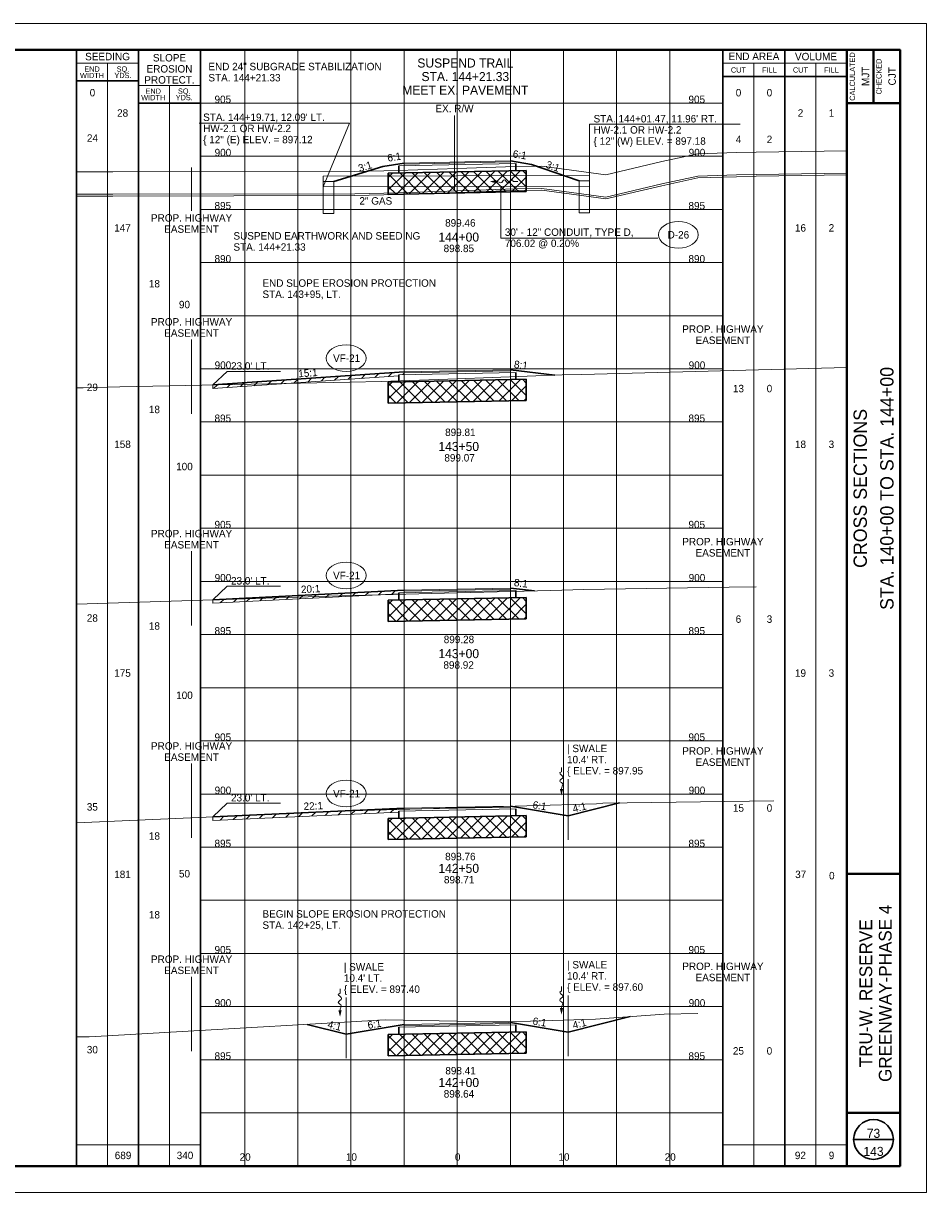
# Paper-space layout 'Layout1' of a CAD drawing. Header units: feet. Extents: x -1005 to 2379, y -670 to 6548.
# Tile 64 of 69: x 75 to 160, y 4022 to 4132. Entities that reach past the tile are written whole.
import ezdxf
from ezdxf.enums import TextEntityAlignment as Align

# ---------------------------------------------------------------- set-up
doc = ezdxf.new("R2010")
doc.units = ezdxf.units.FT
doc.header["$LTSCALE"] = 5
doc.header["$MEASUREMENT"] = 0
for name, pattern in [('cl5', [50, 1.25, -1.25, 45, -1.25, 1.25]), ('DGN Style 2', [150.837143, 90.502286, -60.334857]), ('DGN Style 3', [211.172, 150.837143, -60.334857]), ('esmtshpr', [5.35, 1, -0.175, -0.175, 4]), ('rowex', [4.85, 0.8, -0.375, -0.375, 0.8, -0.3, 0.8, -0.3, 0.8, -0.3])]:
    doc.linetypes.add(name, pattern=pattern)
for name, color, linetype, lineweight in [('DR_P_Erosion_Control', 7, 'Continuous', 13), ('DR_P_Flow_Arrow', 151, 'Continuous', 13), ('DR_P_Headwall', 120, 'Continuous', 13), ('DR_P_Storm_Sewer', 151, 'Continuous', 13), ('DR_P_Text', 7, 'Continuous', 13), ('GE_P_CL_5', 7, 'cl5', 13), ('PV_P_Text', 7, 'Continuous', 13), ('RW_P_Esmt_SH', 193, 'esmtshpr', 40), ('RW_X_Fee_RW', 6, 'rowex', 30), ('SH_Border', 7, 'Continuous', 40), ('SH_Data', 7, 'Continuous', 0), ('SH_Major_Grid_Line', 254, 'Continuous', 13), ('SH_Text', 7, 'Continuous', 13), ('TX_P_20', 7, 'Continuous', 13), ('TX_P_5', 7, 'Continuous', 13), ('TX_X_5', 7, 'Continuous', 0), ('UT_X_Gas', 2, 'Continuous', 0), ('UT_X_Gas_Text', 7, 'Continuous', 0), ('XS_P_Finished_Grade', 3, 'Continuous', 30), ('XS_P_Pavt_Surface', 251, 'Continuous', 13), ('XS_P_Subgrade', 4, 'Continuous', 30), ('XS_P_Undercut', 230, 'Continuous', 30), ('XS_X_Ground_Line', 3, 'DGN Style 2', 13)]:
    doc.layers.add(name, color=color, linetype=linetype, lineweight=lineweight)
doc.layers.add('SH_Cut_Line', color=7, linetype='DGN Style 3', lineweight=0, plot=False)
doc.layers.add('XS_P_Pavt_Layers', color=251, linetype='Continuous', lineweight=0, transparency=0.5)
doc.styles.add('Slanted-Normal LS 0.50', font='font31.shx', dxfattribs={"height": 0.14})
doc.styles.add('Slanted-Sub Title', font='font31.shx', dxfattribs={"height": 0.17})
doc.styles.add('Style-font30', font='font30.shx')
doc.styles.add('Style-font31', font='font31.shx')
doc.styles.add('Style-font70', font='font70.shx')

# ---------------------------------------------------------------- blocks, each defined once
blk = doc.blocks.new('XS POINT_401')
at = {"layer": 'RW_P_Esmt_SH', "linetype": 'Continuous', "lineweight": 13}
blk.add_line((0, 3.5), (0, -3.5), dxfattribs=at)
blk = doc.blocks.new('XS POINT_402')
at = {"layer": 'RW_P_Esmt_SH', "linetype": 'Continuous', "lineweight": 13}
blk.add_line((0, 3.5), (0, -3.5), dxfattribs=at)
blk = doc.blocks.new('GPKLBL_362')
at = {"layer": 'TX_P_5', "linetype": 'Continuous', "insert": (-0.51, 0.98), "char_height": 0.7, "attachment_point": 1, "rotation": 350.5377, "line_spacing_factor": 0.6, "style": 'Style-font31'}
blk.add_mtext('6:1', dxfattribs=at)
blk = doc.blocks.new('GPKLBL_363')
at = {"layer": 'TX_P_5', "linetype": 'Continuous', "insert": (-1.11, 0.56), "char_height": 0.7, "attachment_point": 1, "rotation": 14.0362, "line_spacing_factor": 0.9, "style": 'Style-font31'}
blk.add_mtext('4:1', dxfattribs=at)
blk = doc.blocks.new('GPKLBL_364')
at = {"layer": 'TX_P_5', "linetype": 'Continuous', "extrusion": (0, 0, -1), "insert": (-0.46, 0.97), "char_height": 0.7, "attachment_point": 3, "text_direction": (-0.986394, 0.164399, 0), "line_spacing_factor": 0.6, "style": 'Style-font31'}
blk.add_mtext('6:1', dxfattribs=at)
blk = doc.blocks.new('GPKLBL_365')
at = {"layer": 'TX_P_5', "linetype": 'Continuous', "extrusion": (0, 0, -1), "insert": (-1.05, 0.58), "char_height": 0.7, "attachment_point": 3, "text_direction": (-0.970143, -0.242536, 0), "line_spacing_factor": 0.9, "style": 'Style-font31'}
blk.add_mtext('4:1', dxfattribs=at)
blk = doc.blocks.new('DFL-P_44')
at = {"layer": 'DR_P_Flow_Arrow', "color": 151, "linetype": 'Continuous', "lineweight": 13}
blk.add_open_spline([(-0.08, 0), (-0.081, 0), (-0.082, 0), (-0.083, 0), (-0.094, 0), (-0.105, 0.005), (-0.116, 0.008), (-0.123, 0.01), (-0.131, 0.013), (-0.137, 0.015), (-0.152, 0.02), (-0.165, -0.02), (-0.179, -0.022), (-0.195, -0.023), (-0.212, 0.018), (-0.228, 0.02), (-0.245, 0.021), (-0.266, -0.028), (-0.284, -0.022), (-0.29, -0.02), (-0.287, 0.001), (-0.295, 0.001), (-0.313, 0), (-0.332, 0), (-0.35, 0)], degree=3, knots=[0, 0, 0, 0, 0.009646, 0.009646, 0.009646, 0.112481, 0.112481, 0.112481, 0.179673, 0.179673, 0.179673, 0.350625, 0.350625, 0.350625, 0.544565, 0.544565, 0.544565, 0.756426, 0.756426, 0.756426, 0.832712, 0.832712, 0.832712, 1, 1, 1, 1], dxfattribs=at)
at = {"layer": 'DR_P_Flow_Arrow', "color": 151, "linetype": 'Continuous', "lineweight": 0, "extrusion": (0, 0, -1)}
blk.add_solid([(0.08, 0.021), (0, 0), (0.08, -0.021)], dxfattribs=at)
blk = doc.blocks.new('DFL-P_45')
at = {"layer": 'DR_P_Flow_Arrow', "color": 151, "linetype": 'Continuous', "lineweight": 13}
blk.add_open_spline([(-0.08, 0), (-0.081, 0), (-0.082, 0), (-0.083, 0), (-0.094, 0), (-0.105, 0.005), (-0.116, 0.008), (-0.123, 0.01), (-0.131, 0.013), (-0.137, 0.015), (-0.152, 0.02), (-0.165, -0.02), (-0.179, -0.022), (-0.195, -0.023), (-0.212, 0.018), (-0.228, 0.019), (-0.245, 0.021), (-0.266, -0.028), (-0.284, -0.022), (-0.29, -0.02), (-0.287, 0.001), (-0.295, 0.001), (-0.313, 0), (-0.332, 0), (-0.35, 0)], degree=3, knots=[0, 0, 0, 0, 0.009646, 0.009646, 0.009646, 0.112481, 0.112481, 0.112481, 0.179673, 0.179673, 0.179673, 0.350625, 0.350625, 0.350625, 0.544565, 0.544565, 0.544565, 0.756426, 0.756426, 0.756426, 0.832712, 0.832712, 0.832712, 1, 1, 1, 1], dxfattribs=at)
at = {"layer": 'DR_P_Flow_Arrow', "color": 151, "linetype": 'Continuous', "lineweight": 0, "extrusion": (0, 0, -1)}
blk.add_solid([(0.08, 0.021), (0, 0), (0.08, -0.021)], dxfattribs=at)
blk = doc.blocks.new('XS POINT_403')
at = {"layer": 'RW_P_Esmt_SH', "linetype": 'Continuous', "lineweight": 13}
blk.add_line((0, 3.5), (0, -3.5), dxfattribs=at)
blk = doc.blocks.new('XS POINT_404')
at = {"layer": 'RW_P_Esmt_SH', "linetype": 'Continuous', "lineweight": 13}
blk.add_line((0, 3.5), (0, -3.5), dxfattribs=at)
blk = doc.blocks.new('GPKLBL_366')
at = {"layer": 'TX_P_5', "linetype": 'Continuous', "insert": (-0.51, 0.98), "char_height": 0.7, "attachment_point": 1, "rotation": 350.5377, "line_spacing_factor": 0.6, "style": 'Style-font31'}
blk.add_mtext('6:1', dxfattribs=at)
blk = doc.blocks.new('GPKLBL_367')
at = {"layer": 'TX_P_5', "linetype": 'Continuous', "insert": (-1.11, 0.56), "char_height": 0.7, "attachment_point": 1, "rotation": 14.0362, "line_spacing_factor": 0.9, "style": 'Style-font31'}
blk.add_mtext('4:1', dxfattribs=at)
blk = doc.blocks.new('DFL-P_46')
at = {"layer": 'DR_P_Flow_Arrow', "color": 151, "linetype": 'Continuous', "lineweight": 13}
blk.add_open_spline([(-0.08, 0), (-0.081, 0), (-0.082, 0), (-0.083, 0), (-0.094, 0), (-0.105, 0.005), (-0.116, 0.008), (-0.123, 0.01), (-0.131, 0.013), (-0.137, 0.015), (-0.152, 0.02), (-0.165, -0.02), (-0.179, -0.022), (-0.195, -0.023), (-0.212, 0.018), (-0.228, 0.019), (-0.245, 0.021), (-0.266, -0.028), (-0.284, -0.022), (-0.29, -0.02), (-0.287, 0.001), (-0.295, 0.001), (-0.313, 0), (-0.332, 0), (-0.35, 0)], degree=3, knots=[0, 0, 0, 0, 0.009646, 0.009646, 0.009646, 0.112481, 0.112481, 0.112481, 0.179673, 0.179673, 0.179673, 0.350625, 0.350625, 0.350625, 0.544565, 0.544565, 0.544565, 0.756426, 0.756426, 0.756426, 0.832712, 0.832712, 0.832712, 1, 1, 1, 1], dxfattribs=at)
at = {"layer": 'DR_P_Flow_Arrow', "color": 151, "linetype": 'Continuous', "lineweight": 0, "extrusion": (0, 0, -1)}
blk.add_solid([(0.08, 0.021), (0, 0), (0.08, -0.021)], dxfattribs=at)
blk = doc.blocks.new('GPKLBL_368')
at = {"layer": 'TX_P_5', "insert": (-0.35, 1.33), "char_height": 0.7, "attachment_point": 2, "rotation": 2.5541, "line_spacing_factor": 0.9, "style": 'Style-font31'}
blk.add_mtext('22:1', dxfattribs=at)
blk = doc.blocks.new('XS POINT_405')
at = {"layer": 'RW_P_Esmt_SH', "linetype": 'Continuous', "lineweight": 13}
blk.add_line((0, 3.5), (0, -3.5), dxfattribs=at)
blk = doc.blocks.new('XS POINT_406')
at = {"layer": 'RW_P_Esmt_SH', "linetype": 'Continuous', "lineweight": 13}
blk.add_line((0, 3.5), (0, -3.5), dxfattribs=at)
blk = doc.blocks.new('GPKLBL_369')
at = {"layer": 'TX_P_5', "linetype": 'Continuous', "insert": (-0.61, 1), "char_height": 0.7, "attachment_point": 1, "rotation": 353.1454, "line_spacing_factor": 0.6, "style": 'Style-font31'}
blk.add_mtext('8:1', dxfattribs=at)
blk = doc.blocks.new('GPKLBL_370')
at = {"layer": 'TX_P_5', "insert": (-0.62, 1.31), "char_height": 0.7, "attachment_point": 2, "rotation": 2.8749, "line_spacing_factor": 0.9, "style": 'Style-font31'}
blk.add_mtext('20:1', dxfattribs=at)
blk = doc.blocks.new('XS POINT_407')
at = {"layer": 'RW_P_Esmt_SH', "linetype": 'Continuous', "lineweight": 13}
blk.add_line((0, 3.5), (0, -3.5), dxfattribs=at)
blk = doc.blocks.new('XS POINT_408')
at = {"layer": 'RW_P_Esmt_SH', "linetype": 'Continuous', "lineweight": 13}
blk.add_line((0, 3.5), (0, -3.5), dxfattribs=at)
blk = doc.blocks.new('GPKLBL_371')
at = {"layer": 'TX_P_5', "linetype": 'Continuous', "insert": (-0.61, 1), "char_height": 0.7, "attachment_point": 1, "rotation": 353.1454, "line_spacing_factor": 0.6, "style": 'Style-font31'}
blk.add_mtext('8:1', dxfattribs=at)
blk = doc.blocks.new('GPKLBL_372')
at = {"layer": 'TX_P_5', "insert": (0.16, 1.26), "char_height": 0.7, "attachment_point": 2, "rotation": 3.9075, "line_spacing_factor": 0.9, "style": 'Style-font31'}
blk.add_mtext('15:1', dxfattribs=at)
blk = doc.blocks.new('XS POINT_409')
at = {"layer": 'RW_X_Fee_RW', "linetype": 'DGN Style 3', "lineweight": 0}
blk.add_line((0, 3.5), (0, -3.5), dxfattribs=at)
blk = doc.blocks.new('GPKLBL_373')
at = {"layer": 'TX_P_5', "linetype": 'Continuous', "insert": (-0.63, 0.97), "char_height": 0.7, "attachment_point": 1, "rotation": 9.3662, "line_spacing_factor": 0.6, "style": 'Style-font31'}
blk.add_mtext('6:1', dxfattribs=at)
blk = doc.blocks.new('DFL-P_47')
at = {"layer": 'DR_P_Flow_Arrow', "color": 151, "linetype": 'Continuous', "lineweight": 13}
blk.add_open_spline([(-0.08, 0), (-0.081, 0), (-0.082, 0), (-0.083, 0), (-0.094, 0), (-0.105, 0.005), (-0.116, 0.008), (-0.123, 0.01), (-0.131, 0.013), (-0.137, 0.015), (-0.152, 0.02), (-0.165, -0.02), (-0.179, -0.022), (-0.195, -0.023), (-0.212, 0.018), (-0.228, 0.019), (-0.245, 0.021), (-0.266, -0.028), (-0.284, -0.022), (-0.29, -0.02), (-0.287, 0.001), (-0.295, 0.001), (-0.313, 0), (-0.332, 0), (-0.35, 0)], degree=3, knots=[0, 0, 0, 0, 0.009646, 0.009646, 0.009646, 0.112481, 0.112481, 0.112481, 0.179673, 0.179673, 0.179673, 0.350625, 0.350625, 0.350625, 0.544565, 0.544565, 0.544565, 0.756426, 0.756426, 0.756426, 0.832712, 0.832712, 0.832712, 1, 1, 1, 1], dxfattribs=at)
at = {"layer": 'DR_P_Flow_Arrow', "color": 151, "linetype": 'Continuous', "lineweight": 0, "extrusion": (0, 0, -1)}
blk.add_solid([(0.08, 0.022), (0, 0), (0.08, -0.021)], dxfattribs=at)
blk = doc.blocks.new('GPKLBL_374')
at = {"layer": 'TX_P_5', "linetype": 'Continuous', "extrusion": (0, 0, -1), "insert": (-0.58, 0.98), "char_height": 0.7, "attachment_point": 3, "text_direction": (-0.986668, -0.162743, 0), "line_spacing_factor": 0.6, "style": 'Style-font31'}
blk.add_mtext('6:1', dxfattribs=at)
blk = doc.blocks.new('GPKLBL_375')
at = {"layer": 'TX_P_5', "linetype": 'Continuous', "insert": (-0.01, 0.89), "char_height": 0.7, "attachment_point": 1, "rotation": 341.0768, "line_spacing_factor": 0.9, "style": 'Style-font31'}
blk.add_mtext('3:1', dxfattribs=at)
blk = doc.blocks.new('GPKLBL_376')
at = {"layer": 'TX_P_5', "linetype": 'Continuous', "insert": (-0.85, 0.63), "char_height": 0.7, "attachment_point": 1, "rotation": 17.197, "line_spacing_factor": 0.9, "style": 'Style-font31'}
blk.add_mtext('3:1', dxfattribs=at)

psp = doc.layouts.get("Layout1")

# ---------------------------------------------------------------- hatches: boundary and pattern name
at = {"layer": 'DR_P_Erosion_Control'}
h = psp.add_hatch(dxfattribs=at)
h.set_pattern_fill('HATCH', color=256, style=0, pattern_type=2)
h.set_pattern_definition([(45, (100.1669, 4100.702), (-0.589255, 0.589255), [])])
h.paths.add_polyline_path([(110.33, 4099.45), (110.83, 4099.46), (110.83, 4099.61), (110.83, 4099.71), (92.83, 4098.48), (92.83, 4098.15), (110.33, 4099.34)])
h = psp.add_hatch(dxfattribs=at)
h.set_pattern_fill('HATCH', color=256, style=0, pattern_type=2)
h.set_pattern_definition([(45, (99.8849, 4080.7961), (-0.589255, 0.589255), [])])
h.paths.add_polyline_path([(110.33, 4078.92), (110.83, 4078.93), (110.83, 4079.08), (110.83, 4079.18), (92.83, 4078.28), (92.83, 4077.94), (110.33, 4078.82)])
h = psp.add_hatch(dxfattribs=at)
h.set_pattern_fill('HATCH', color=256, style=0, pattern_type=2)
h.set_pattern_definition([(45, (99.8849, 4060.3771), (-0.589255, 0.589255), [])])
h.paths.add_polyline_path([(110.33, 4058.4), (110.83, 4058.41), (110.83, 4058.56), (110.83, 4058.66), (92.83, 4057.86), (92.83, 4057.52), (110.33, 4058.3)])
at = {"layer": 'XS_P_Undercut', "lineweight": 0}
h = psp.add_hatch(dxfattribs=at)
h.set_pattern_fill('CROSSHATCH', color=256, style=0, pattern_type=2)
h.set_pattern_definition([(45, (114.2119, 4118.1729), (-0.589255, 0.589255), []), (315, (114.2119, 4118.1729), (0.589255, 0.589255), [])])
h.paths.add_polyline_path([(110.33, 4118.43), (109.33, 4118.41), (109.33, 4116.41), (122.33, 4116.67), (122.33, 4118.67), (121.33, 4118.65)])
h = psp.add_hatch(dxfattribs=at)
h.set_pattern_fill('CROSSHATCH', color=256, style=0, pattern_type=2)
h.set_pattern_definition([(45, (114.2119, 4098.5229), (-0.589255, 0.589255), []), (315, (114.2119, 4098.5229), (0.589255, 0.589255), [])])
h.paths.add_polyline_path([(110.33, 4098.78), (109.33, 4098.76), (109.33, 4096.76), (122.33, 4097.02), (122.33, 4099.02), (121.33, 4099)])
h = psp.add_hatch(dxfattribs=at)
h.set_pattern_fill('CROSSHATCH', color=256, style=0, pattern_type=2)
h.set_pattern_definition([(45, (114.2119, 4077.9929), (-0.589255, 0.589255), []), (315, (114.2119, 4077.9929), (0.589255, 0.589255), [])])
h.paths.add_polyline_path([(110.33, 4078.25), (109.33, 4078.23), (109.33, 4076.23), (122.33, 4076.49), (122.33, 4078.49), (121.33, 4078.47)])
h = psp.add_hatch(dxfattribs=at)
h.set_pattern_fill('CROSSHATCH', color=256, style=0, pattern_type=2)
h.set_pattern_definition([(45, (114.2118, 4057.4729), (-0.589255, 0.589255), []), (315, (114.2118, 4057.4729), (0.589255, 0.589255), [])])
h.paths.add_polyline_path([(110.33, 4057.73), (109.33, 4057.71), (109.33, 4055.71), (122.33, 4055.97), (122.33, 4057.97), (121.33, 4057.95)])
h = psp.add_hatch(dxfattribs=at)
h.set_pattern_fill('CROSSHATCH', color=256, style=0, pattern_type=2)
h.set_pattern_definition([(45, (114.2119, 4037.1209), (-0.589255, 0.589255), []), (315, (114.2119, 4037.1209), (0.589255, 0.589255), [])])
h.paths.add_polyline_path([(110.33, 4037.38), (109.33, 4037.36), (109.33, 4035.36), (122.33, 4035.62), (122.33, 4037.62), (121.33, 4037.6)])

# ---------------------------------------------------------------- linework, layer by layer
at = {"layer": 'DR_P_Erosion_Control'}
for p, q in [((110.33, 4099.34), (92.83, 4098.15)), ((92.83, 4098.48), (92.83, 4098.15)), ((110.33, 4078.82), (92.83, 4077.94)), ((92.83, 4078.28), (92.83, 4077.94))]:
    psp.add_line(p, q, dxfattribs=at)
at = {"layer": 'DR_P_Erosion_Control', "flags": 128}
for points in [[(110.33, 4099.45), (110.83, 4099.46), (110.83, 4099.61), (110.83, 4099.71), (92.83, 4098.48), (92.83, 4098.15), (110.33, 4099.34), (110.33, 4099.45)], [(110.33, 4078.92), (110.83, 4078.93), (110.83, 4079.08), (110.83, 4079.18), (92.83, 4078.28), (92.83, 4077.94), (110.33, 4078.82), (110.33, 4078.92)], [(110.33, 4058.4), (110.83, 4058.41), (110.83, 4058.56), (110.83, 4058.66), (92.83, 4057.86), (92.83, 4057.52), (110.33, 4058.3), (110.33, 4058.4)]]:
    psp.add_lwpolyline(points, close=True, dxfattribs=at)
at = {"layer": 'DR_P_Headwall'}
for p, q in [((103.22, 4117.62), (104.22, 4117.62)), ((103.22, 4114.62), (103.22, 4117.62)), ((104.22, 4117.62), (104.22, 4114.62)), ((127.29, 4117.68), (128.29, 4117.68)), ((127.29, 4114.68), (127.29, 4117.68)), ((128.29, 4117.68), (128.29, 4114.68)), ((104.22, 4114.62), (103.22, 4114.62)), ((128.29, 4114.68), (127.29, 4114.68))]:
    psp.add_line(p, q, dxfattribs=at)
at = {"layer": 'DR_P_Storm_Sewer'}
for p, q in [((128.3, 4118.18), (103.22, 4118.12)), ((103.22, 4118.12), (103.22, 4117.12)), ((128.29, 4118.18), (128.29, 4117.18)), ((128.29, 4117.18), (103.22, 4117.12))]:
    psp.add_line(p, q, dxfattribs=at)
at = {"layer": 'DR_P_Text'}
for p, q in [((91.54, 4123.1), (105.7, 4123.1)), ((103.22, 4117.12), (105.7, 4123.1)), ((128.29, 4123.03), (142.44, 4123.03)), ((128.29, 4118.18), (128.29, 4123.03)), ((119.93, 4112.29), (119.93, 4117.16)), ((119.93, 4112.29), (134.71, 4112.29)), ((92.83, 4098.48), (94.17, 4099.76)), ((94.17, 4099.76), (99.21, 4099.76)), ((92.83, 4078.28), (94.17, 4079.56)), ((94.17, 4079.56), (99.21, 4079.56)), ((92.83, 4057.86), (94.17, 4059.14)), ((94.17, 4059.14), (99.21, 4059.14))]:
    psp.add_line(p, q, dxfattribs=at)
at = {"layer": 'DR_P_Text', "color": 7, "linetype": 'Continuous', "lineweight": 13}
for centre, major_axis in [((136.64, 4112.61), (1.87, 0)), ((105.37, 4101), (1.88, 0)), ((105.37, 4080.56), (1.88, 0)), ((105.37, 4060.04), (1.88, 0))]:
    psp.add_ellipse(centre, major_axis=major_axis, ratio=0.666667, dxfattribs=at)
at = {"layer": 'GE_P_CL_5'}
for p, q in [((126.27, 4061.41), (126.27, 4055.7)), ((105.39, 4040.86), (105.39, 4035.14)), ((126.27, 4041.06), (126.27, 4035.34))]:
    psp.add_line(p, q, dxfattribs=at)
at = {"layer": 'RW_P_Esmt_SH', "linetype": 'Continuous', "lineweight": 13}
psp.add_line((90.83, 4118.94), (90.83, 4114.86), dxfattribs=at)
at = {"layer": 'SH_Border', "color": 7, "linetype": 'Continuous', "lineweight": 40}
for p, q in [((152.5, 4025), (152.5, 4130)), ((155, 4130), (155, 4125)), ((152.5, 4125), (157.5, 4125)), ((152.5, 4052.5), (157.5, 4052.5)), ((152.5, 4030), (157.5, 4030))]:
    psp.add_line(p, q, dxfattribs=at)
at = {"layer": 'SH_Border', "color": 7, "linetype": 'Continuous', "lineweight": 40, "flags": 128}
psp.add_lwpolyline([(0, 4130), (157.5, 4130), (157.5, 4025), (0, 4025), (0, 4130)], close=True, dxfattribs=at)
at = {"layer": 'SH_Cut_Line', "color": 7, "linetype": 'DGN Style 3', "lineweight": 0, "flags": 128}
psp.add_lwpolyline([(-10, 4022.5), (160, 4022.5), (160, 4132.5), (-10, 4132.5), (-10, 4022.5)], close=True, dxfattribs=at)
at = {"layer": 'SH_Data', "color": 7, "linetype": 'Continuous', "lineweight": 30}
for p, q in [((80, 4025), (80, 4130)), ((85.83, 4025), (85.83, 4130)), ((91.66, 4025), (91.66, 4130)), ((140.83, 4025), (140.83, 4130)), ((146.67, 4025), (146.67, 4130)), ((140.83, 4127.5), (152.5, 4127.5)), ((85.83, 4127.08), (80, 4127.08)), ((91.66, 4125), (85.83, 4125)), ((153.12, 4027.5), (156.88, 4027.5))]:
    psp.add_line(p, q, dxfattribs=at)
at = {"layer": 'SH_Data', "color": 7, "linetype": 'Continuous', "lineweight": 0}
for p, q in [((85.83, 4128.75), (80, 4128.75)), ((140.83, 4128.75), (152.5, 4128.75)), ((91.66, 4126.67), (85.83, 4126.67))]:
    psp.add_line(p, q, dxfattribs=at)
at = {"layer": 'SH_Data', "color": 7, "linetype": 'Continuous', "lineweight": 13}
for p, q in [((82.92, 4025), (82.92, 4128.75)), ((143.75, 4025), (143.75, 4128.75)), ((149.58, 4025), (149.58, 4128.75)), ((88.75, 4025), (88.75, 4126.67)), ((80, 4027), (91.66, 4027)), ((140.83, 4027), (152.5, 4027))]:
    psp.add_line(p, q, dxfattribs=at)
at = {"layer": 'SH_Data', "color": 7, "linetype": 'Continuous', "lineweight": 30}
psp.add_circle((155, 4027.5), 1.87, dxfattribs=at)
at = {"layer": 'SH_Major_Grid_Line', "color": 254, "linetype": 'Continuous', "lineweight": 13}
for p, q in [((95.83, 4025), (95.83, 4130)), ((100.83, 4025), (100.83, 4130)), ((105.83, 4025), (105.83, 4130)), ((110.83, 4025), (110.83, 4130)), ((115.83, 4025), (115.83, 4130)), ((120.83, 4025), (120.83, 4130)), ((125.83, 4025), (125.83, 4130)), ((130.83, 4025), (130.83, 4130)), ((135.83, 4025), (135.83, 4130)), ((91.66, 4125), (140.83, 4125)), ((91.66, 4120), (140.83, 4120)), ((91.66, 4115), (140.83, 4115)), ((91.66, 4110), (140.83, 4110)), ((91.66, 4105), (140.83, 4105)), ((91.66, 4100), (140.83, 4100)), ((91.66, 4095), (140.83, 4095)), ((91.66, 4090), (140.83, 4090)), ((91.66, 4085), (140.83, 4085)), ((91.66, 4080), (140.83, 4080)), ((91.66, 4075), (140.83, 4075)), ((91.66, 4070), (140.83, 4070)), ((91.66, 4065), (140.83, 4065)), ((91.66, 4060), (140.83, 4060)), ((91.66, 4055), (140.83, 4055)), ((91.66, 4050), (140.83, 4050)), ((91.66, 4045), (140.83, 4045)), ((91.66, 4040), (140.83, 4040)), ((91.66, 4035), (140.83, 4035)), ((91.66, 4030), (140.83, 4030))]:
    psp.add_line(p, q, dxfattribs=at)
at = {"layer": 'UT_X_Gas', "linetype": 'Continuous', "ltscale": 5, "flags": 128}
for points in [[(80, 4116.42), (83.41, 4116.43), (106.2, 4116.46), (110.27, 4116.56), (115.83, 4116.75), (121.27, 4116.93), (123.78, 4116.98), (127.75, 4116.44), (129.82, 4116.16), (135.08, 4117.4), (138.48, 4118.13), (142.12, 4118.24), (143.96, 4118.29), (152.5, 4118.4)], [(80, 4116.26), (83.41, 4116.26), (106.2, 4116.3), (110.27, 4116.4), (115.83, 4116.58), (121.27, 4116.77), (123.78, 4116.81), (127.75, 4116.27), (129.82, 4116), (135.08, 4117.23), (138.48, 4117.96), (142.12, 4118.07), (143.96, 4118.13), (152.5, 4118.24)]]:
    psp.add_lwpolyline(points, dxfattribs=at)
at = {"layer": 'XS_P_Finished_Grade'}
for p, q in [((122.83, 4119.23), (120.83, 4119.56)), ((104.22, 4117.62), (108.83, 4119.03)), ((108.83, 4119.03), (110.83, 4119.36)), ((122.83, 4119.23), (127.29, 4117.68)), ((110.83, 4099.71), (92.83, 4098.48)), ((120.83, 4099.91), (125, 4099.41)), ((110.83, 4079.18), (92.83, 4078.28)), ((120.83, 4079.38), (123.11, 4079.11)), ((131.1, 4059.16), (126.27, 4057.95)), ((110.83, 4058.66), (92.83, 4057.86)), ((126.27, 4057.95), (120.83, 4058.86)), ((101.7, 4038.33), (105.39, 4037.4)), ((105.39, 4037.4), (110.83, 4038.31)), ((126.27, 4037.6), (120.83, 4038.51)), ((132.09, 4039.06), (126.27, 4037.6))]:
    psp.add_line(p, q, dxfattribs=at)
at = {"layer": 'XS_P_Pavt_Layers', "color": 2, "lineweight": 13}
for p, q in [((110.33, 4119.1), (121.33, 4119.32)), ((110.83, 4119.26), (120.83, 4119.46)), ((110.83, 4099.61), (120.83, 4099.81)), ((110.33, 4099.45), (121.33, 4099.67)), ((110.33, 4078.92), (121.33, 4079.14)), ((110.83, 4079.08), (120.83, 4079.28)), ((110.33, 4058.4), (121.33, 4058.62)), ((110.83, 4058.56), (120.83, 4058.76)), ((110.33, 4038.05), (121.33, 4038.27)), ((110.83, 4038.2), (120.83, 4038.4))]:
    psp.add_line(p, q, dxfattribs=at)
at = {"layer": 'XS_P_Pavt_Surface', "color": 193}
for p, q in [((110.83, 4119.36), (120.83, 4119.56)), ((120.83, 4119.56), (120.83, 4119.31)), ((110.83, 4119.36), (110.83, 4119.11)), ((110.83, 4099.71), (120.83, 4099.91)), ((110.83, 4099.71), (110.83, 4099.46)), ((120.83, 4099.91), (120.83, 4099.66)), ((110.83, 4079.18), (120.83, 4079.38)), ((110.83, 4079.18), (110.83, 4078.93)), ((120.83, 4079.38), (120.83, 4079.13)), ((110.83, 4058.66), (120.83, 4058.86)), ((110.83, 4058.66), (110.83, 4058.41)), ((120.83, 4058.86), (120.83, 4058.61)), ((110.83, 4038.31), (120.83, 4038.51)), ((110.83, 4038.31), (110.83, 4038.06)), ((120.83, 4038.51), (120.83, 4038.26))]:
    psp.add_line(p, q, dxfattribs=at)
at = {"layer": 'XS_P_Subgrade'}
for p, q in [((109.33, 4118.41), (122.33, 4118.67)), ((110.33, 4119.1), (110.33, 4118.43)), ((121.33, 4119.32), (121.33, 4118.65)), ((109.33, 4098.76), (122.33, 4099.02)), ((110.33, 4099.45), (110.33, 4098.78)), ((121.33, 4099.67), (121.33, 4099)), ((110.33, 4078.92), (110.33, 4078.25)), ((121.33, 4079.14), (121.33, 4078.47)), ((109.33, 4078.23), (122.33, 4078.49)), ((109.33, 4057.71), (122.33, 4057.97)), ((110.33, 4058.4), (110.33, 4057.73)), ((121.33, 4058.62), (121.33, 4057.95)), ((121.33, 4038.27), (121.33, 4037.6)), ((109.33, 4037.36), (122.33, 4037.62)), ((110.33, 4038.05), (110.33, 4037.38))]:
    psp.add_line(p, q, dxfattribs=at)
at = {"layer": 'XS_P_Undercut'}
for p, q in [((109.33, 4118.41), (109.33, 4116.41)), ((122.33, 4118.67), (122.33, 4116.67)), ((109.33, 4116.41), (122.33, 4116.67)), ((109.33, 4098.76), (109.33, 4096.76)), ((122.33, 4099.02), (122.33, 4097.02)), ((109.33, 4096.76), (122.33, 4097.02)), ((109.33, 4078.23), (109.33, 4076.23)), ((122.33, 4078.49), (122.33, 4076.49)), ((109.33, 4076.23), (122.33, 4076.49)), ((122.33, 4057.97), (122.33, 4055.97)), ((109.33, 4057.71), (109.33, 4055.71)), ((109.33, 4055.71), (122.33, 4055.97)), ((109.33, 4037.36), (109.33, 4035.36)), ((122.33, 4037.62), (122.33, 4035.62)), ((109.33, 4035.36), (122.33, 4035.62))]:
    psp.add_line(p, q, dxfattribs=at)
at = {"layer": 'XS_P_Undercut', "lineweight": 0, "flags": 128}
for points in [[(110.33, 4118.43), (109.33, 4118.41), (109.33, 4116.41), (122.33, 4116.67), (122.33, 4118.67), (121.33, 4118.65), (110.33, 4118.43)], [(110.33, 4098.78), (109.33, 4098.76), (109.33, 4096.76), (122.33, 4097.02), (122.33, 4099.02), (121.33, 4099), (110.33, 4098.78)], [(110.33, 4078.25), (109.33, 4078.23), (109.33, 4076.23), (122.33, 4076.49), (122.33, 4078.49), (121.33, 4078.47), (110.33, 4078.25)], [(110.33, 4057.73), (109.33, 4057.71), (109.33, 4055.71), (122.33, 4055.97), (122.33, 4057.97), (121.33, 4057.95), (110.33, 4057.73)], [(110.33, 4037.38), (109.33, 4037.36), (109.33, 4035.36), (122.33, 4035.62), (122.33, 4037.62), (121.33, 4037.6), (110.33, 4037.38)]]:
    psp.add_lwpolyline(points, close=True, dxfattribs=at)
at = {"layer": 'XS_X_Ground_Line', "flags": 128}
for points in [[(80, 4118.52), (83.41, 4118.53), (106.2, 4118.56), (110.27, 4118.66), (115.83, 4118.85), (121.27, 4119.03), (123.78, 4119.08), (127.75, 4118.54), (129.82, 4118.26), (135.08, 4119.5), (138.48, 4120.23), (142.12, 4120.34), (143.96, 4120.39), (152.5, 4120.5)], [(80, 4098.2), (80.64, 4098.2), (84.07, 4098.31), (105.72, 4098.74), (108.71, 4098.81), (115.83, 4099.07), (125.7, 4099.43), (127.56, 4099.47), (152.5, 4100.13)], [(80, 4077.87), (103.78, 4078.62), (115.83, 4078.92), (124.64, 4079.14), (127.73, 4079.24), (141.42, 4079.46), (143.95, 4079.5)], [(80, 4057.3), (103.68, 4058.33), (106.01, 4058.46), (106.94, 4058.44), (115.83, 4058.71), (128.94, 4059.09), (129.54, 4059.14), (145.63, 4059.37)], [(80, 4037.15), (81.2, 4037.16), (81.8, 4037.18), (88.32, 4037.57), (109.04, 4038.74), (115.83, 4038.64), (120.68, 4038.57), (128.83, 4038.81), (135.31, 4039.29), (138.46, 4039.34)]]:
    psp.add_lwpolyline(points, dxfattribs=at)

# ---------------------------------------------------------------- block references
at = {"layer": 'DR_P_Flow_Arrow', "color": 151, "linetype": 'Continuous', "lineweight": 0}
for name, p, xscale, yscale, zscale, rotation in [('DFL-P_47', (118.9, 4117.62), 7.499999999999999, 7.499999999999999, 7.499999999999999, 180.1275442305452), ('DFL-P_46', (125.64, 4059.88), 7.5, 7.5, 7.5, 270.0000000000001), ('DFL-P_44', (104.8, 4039.05), 7.5, 7.5, 7.5, 270.0000000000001), ('DFL-P_45', (125.64, 4039.26), 7.5, 7.5, 7.5, 270.0000000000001)]:
    psp.add_blockref(name, p, dxfattribs=dict(at, xscale=xscale, yscale=yscale, zscale=zscale, rotation=rotation))
at = {"layer": 'RW_P_Esmt_SH', "linetype": 'Continuous', "lineweight": 13}
for name, p in [('XS POINT_407', (90.83, 4099.27)), ('XS POINT_408', (140.83, 4098.59)), ('XS POINT_406', (90.83, 4079.35)), ('XS POINT_405', (140.83, 4078.59)), ('XS POINT_404', (90.83, 4059.37)), ('XS POINT_403', (140.83, 4058.9)), ('XS POINT_401', (90.83, 4039.31)), ('XS POINT_402', (140.83, 4038.64))]:
    psp.add_blockref(name, p, dxfattribs=at)
at = {"layer": 'RW_X_Fee_RW', "linetype": 'DGN Style 3', "lineweight": 0}
psp.add_blockref('XS POINT_409', (115.57, 4120.34), dxfattribs=at)
at = {"layer": 'TX_P_5', "linetype": 'Continuous'}
for name, p, rotation in [('GPKLBL_376', (107.28, 4118.55), 359.7919730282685), ('GPKLBL_375', (124.34, 4118.71), 359.7036658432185)]:
    psp.add_blockref(name, p, dxfattribs=dict(at, rotation=rotation))
for name, p in [('GPKLBL_373', (109.83, 4119.2)), ('GPKLBL_371', (121.83, 4099.79)), ('GPKLBL_369', (121.83, 4079.26)), ('GPKLBL_366', (123.51, 4058.38)), ('GPKLBL_367', (127.72, 4058.36)), ('GPKLBL_362', (123.51, 4038.03)), ('GPKLBL_363', (127.72, 4038.01))]:
    psp.add_blockref(name, p, dxfattribs=at)
at = {"layer": 'TX_P_5', "linetype": 'Continuous', "extrusion": (0, 0, -1)}
for name, p in [('GPKLBL_374', (-121.83, 4119.4)), ('GPKLBL_365', (-103.95, 4037.81)), ('GPKLBL_364', (-108.16, 4037.83))]:
    psp.add_blockref(name, p, dxfattribs=at)
at = {"layer": 'TX_P_5'}
for name, p in [('GPKLBL_372', (101.59, 4098.7)), ('GPKLBL_370', (102.63, 4078.33)), ('GPKLBL_368', (102.61, 4057.9))]:
    psp.add_blockref(name, p, dxfattribs=at)

# ---------------------------------------------------------------- texts
at = {"layer": 'DR_P_Text', "lineweight": 13, "style": 'Slanted-Normal LS 0.50'}
psp.add_text('D-26', height=0.7, dxfattribs=at).set_placement((136.64, 4112.61), align=Align.MIDDLE_CENTER)
at = {"layer": 'DR_P_Text', "color": 7, "lineweight": 13, "style": 'Style-font31'}
for p in [(105.42, 4101), (105.42, 4080.56), (105.42, 4060.04)]:
    psp.add_text('VF-21', height=0.7, dxfattribs=at).set_placement(p, align=Align.MIDDLE_CENTER)
at = {"layer": 'DR_P_Text', "char_height": 0.7, "attachment_point": 1, "line_spacing_factor": 0.9, "style": 'Slanted-Normal LS 0.50'}
for s, insert in [('STA. 144+19.71, 12.09\' LT.\\PHW-2.1 OR HW-2.2\\P\\{ 12" (E) ELEV. = 897.12', (91.92, 4124.02)), ('STA. 144+01.47, 11.96\' RT.\\PHW-2.1 OR HW-2.2\\P\\{ 12" (W) ELEV. = 897.18', (128.66, 4123.88)), ('30\' - 12" CONDUIT, TYPE D,\\P706.02 @ 0.20%', (120.31, 4113.21)), ("23.0' LT.", (94.54, 4100.62)), ("23.0' LT.", (94.54, 4080.41)), ("23.0' LT.", (94.54, 4060))]:
    psp.add_mtext(s, dxfattribs=dict(at, insert=insert))
at = {"layer": 'PV_P_Text', "style": 'Slanted-Normal LS 0.50'}
for s, p in [(' 899.46', (115.99, 4113.38)), (' 899.81', (115.99, 4093.68)), ('899.28', (115.99, 4074.19))]:
    psp.add_text(s, height=0.7, dxfattribs=at).set_placement(p, align=Align.CENTER)
at = {"layer": 'PV_P_Text', "char_height": 0.7, "attachment_point": 8, "line_spacing_factor": 0.6, "style": 'Slanted-Normal LS 0.50'}
for s, insert in [(' 898.76', (115.99, 4053.76)), (' 898.41', (116.01, 4033.61))]:
    psp.add_mtext(s, dxfattribs=dict(at, insert=insert))
at = {"layer": 'RW_P_Esmt_SH', "linetype": 'Continuous', "lineweight": 13, "char_height": 0.7, "attachment_point": 2, "line_spacing_factor": 0.9, "style": 'Style-font31'}
for insert in [(90.83, 4114.55), (90.83, 4104.77), (140.83, 4104.09), (90.83, 4084.85), (140.83, 4084.09), (90.83, 4064.87), (140.83, 4064.4), (90.83, 4044.81), (140.83, 4044.14)]:
    psp.add_mtext('PROP. HIGHWAY\\PEASEMENT', dxfattribs=dict(at, insert=insert))
at = {"layer": 'RW_X_Fee_RW', "linetype": 'Continuous', "lineweight": 0, "insert": (115.57, 4124.84), "char_height": 0.7, "attachment_point": 2, "line_spacing_factor": 0.66, "style": 'Style-font31'}
psp.add_mtext('EX. R/W\\P', dxfattribs=at)
at = {"layer": 'SH_Data', "color": 7, "linetype": 'Continuous', "lineweight": 13, "style": 'Style-font30'}
for s, p in [('SEEDING', (82.92, 4129.38)), ('END AREA', (143.75, 4129.4)), ('VOLUME', (149.59, 4129.38))]:
    psp.add_text(s, height=0.7, dxfattribs=at).set_placement(p, align=Align.MIDDLE_CENTER)
at = {"layer": 'SH_Data', "color": 7, "linetype": 'Continuous', "lineweight": 0, "style": 'Style-font30'}
for s, p in [('CALCULATED', (152.76, 4127.5)), ('CHECKED', (155.26, 4127.5))]:
    psp.add_text(s, height=0.5, rotation=90, dxfattribs=at).set_placement(p, align=Align.TOP_CENTER)
for s, p in [('CUT', (142.29, 4128.12)), ('FILL', (145.21, 4128.12)), ('CUT', (148.13, 4128.12)), ('FILL', (151.04, 4128.12))]:
    psp.add_text(s, height=0.5, dxfattribs=at).set_placement(p, align=Align.MIDDLE_CENTER)
at = {"layer": 'SH_Data', "color": 7, "linetype": 'Continuous', "lineweight": 13, "style": 'Style-font30'}
for s, p in [('MJT', (154.6, 4127.52)), ('CJT', (157.1, 4127.52))]:
    psp.add_text(s, height=0.7, rotation=90, dxfattribs=at).set_placement(p, align=Align.CENTER)
at = {"layer": 'SH_Data', "color": 7, "linetype": 'Continuous', "lineweight": 0, "style": 'Style-font70'}
for s, p in [('STA. 140+00 TO STA. 144+00', (156.26, 4088.75)), ('CROSS SECTIONS', (153.75, 4088.75))]:
    psp.add_text(s, height=1.25, rotation=90, dxfattribs=at).set_placement(p, align=Align.MIDDLE_CENTER)
at = {"layer": 'SH_Data', "color": 7, "linetype": 'Continuous', "lineweight": 13, "insert": (88.75, 4128.22), "char_height": 0.7, "attachment_point": 5, "line_spacing_factor": 0.892896, "style": 'Style-font30'}
psp.add_mtext('SLOPE\\PEROSION\\PPROTECT.', dxfattribs=at)
at = {"layer": 'SH_Data', "color": 7, "linetype": 'Continuous', "lineweight": 0, "char_height": 0.7, "attachment_point": 5, "line_spacing_factor": 0.728571, "style": 'Style-font30'}
for s, insert in [('\\H0.714286x;END\\PWIDTH', (81.46, 4127.9)), ('\\H0.714286x;SQ.\\PYDS.', (84.37, 4127.9)), ('\\H0.714286x;END\\PWIDTH', (87.22, 4125.82)), ('\\H0.714286x;SQ.\\PYDS.', (90.14, 4125.82))]:
    psp.add_mtext(s, dxfattribs=dict(at, insert=insert))
at = {"layer": 'SH_Data', "lineweight": 13, "char_height": 0.85, "attachment_point": 8, "style": 'Style-font30'}
for s, insert, line_spacing_factor in [('73\\P', (155, 4027.64), 1.08), ('143\\P', (155, 4025.94), 0.6)]:
    psp.add_mtext(s, dxfattribs=dict(at, insert=insert, line_spacing_factor=line_spacing_factor))
at = {"layer": 'SH_Text', "style": 'Style-font31'}
for s, p in [('905', (93.77, 4125)), ('905', (138.37, 4125)), ('900', (93.78, 4120)), ('900', (138.39, 4120)), ('895', (93.77, 4115)), ('895', (138.37, 4115)), ('890', (93.77, 4110)), ('890', (138.37, 4110)), ('900', (93.78, 4100)), ('900', (138.39, 4100)), ('895', (93.77, 4095)), ('895', (138.37, 4095)), ('905', (93.77, 4085)), ('905', (138.37, 4085)), ('900', (93.78, 4080)), ('900', (138.39, 4080)), ('895', (93.77, 4075)), ('895', (138.37, 4075)), ('905', (93.77, 4065)), ('905', (138.37, 4065)), ('900', (93.78, 4060)), ('900', (138.39, 4060)), ('895', (93.77, 4055)), ('895', (138.37, 4055)), ('905', (93.77, 4045)), ('905', (138.37, 4045)), ('900', (93.78, 4040)), ('900', (138.39, 4040)), ('895', (93.77, 4035)), ('895', (138.37, 4035)), ('20', (95.87, 4025.5)), ('10', (105.87, 4025.5)), ('0', (115.87, 4025.5)), ('0', (115.87, 4025.5)), ('10', (125.87, 4025.5)), ('20', (135.87, 4025.5))]:
    psp.add_text(s, height=0.7, dxfattribs=at).set_placement(p, align=Align.CENTER)
at = {"layer": 'SH_Text', "char_height": 0.7, "attachment_point": 1, "line_spacing_factor": 0.9, "style": 'Slanted-Sub Title'}
for s, insert in [('END 24" SUBGRADE STABILIZATION\\PSTA. 144+21.33', (92.41, 4128.79)), ('SUSPEND EARTHWORK AND SEEDING\\PSTA. 144+21.33', (94.77, 4112.86)), ('END SLOPE EROSION PROTECTION\\PSTA. 143+95, LT.', (97.5, 4108.42)), ('BEGIN SLOPE EROSION PROTECTION\\PSTA. 142+25, LT.', (97.5, 4049.07))]:
    psp.add_mtext(s, dxfattribs=dict(at, insert=insert))
at = {"layer": 'SH_Text', "insert": (155.2, 4041.25), "char_height": 1.2, "attachment_point": 5, "rotation": 90, "line_spacing_factor": 0.9125, "style": 'Slanted-Normal LS 0.50'}
psp.add_mtext('\\Ffont70;TRU-W. RESERVE\\PGREENWAY-PHASE 4', dxfattribs=at)
at = {"layer": 'TX_P_20', "style": 'Slanted-Normal LS 0.50'}
for s, p in [('0', (81.5, 4125.98)), ('0', (142.3, 4125.98)), ('0', (145.21, 4125.98)), ('28', (84.34, 4124.07)), ('2', (148.13, 4124.07)), ('1', (151.05, 4124.07)), ('24', (81.5, 4121.71)), ('147', (84.33, 4113.26)), ('16', (148.13, 4113.26)), ('2', (151.04, 4113.26)), ('18', (87.33, 4108.01)), ('90', (90.16, 4106.05)), ('29', (81.49, 4098.26)), ('18', (87.33, 4096.18)), ('158', (84.33, 4092.9)), ('18', (148.13, 4092.9)), ('3', (151.04, 4092.9)), ('100', (90.16, 4090.81)), ('28', (81.49, 4076.56)), ('18', (87.33, 4075.81)), ('175', (84.33, 4071.38)), ('19', (148.13, 4071.38)), ('3', (151.04, 4071.38)), ('100', (90.16, 4069.29)), ('35', (81.49, 4058.79)), ('18', (87.33, 4056.05)), ('181', (84.33, 4052.44)), ('50', (90.16, 4052.5)), ('37', (148.15, 4052.44)), ('18', (87.33, 4048.64)), ('30', (81.49, 4035.95)), ('689', (84.38, 4026)), ('340', (90.21, 4026)), ('92', (148.12, 4026)), ('9', (151.05, 4026))]:
    psp.add_text(s, height=0.7, dxfattribs=at).set_placement(p, align=Align.MIDDLE_CENTER)
at = {"layer": 'TX_P_20', "char_height": 0.7, "attachment_point": 5, "line_spacing_factor": 0.6, "style": 'Slanted-Normal LS 0.50'}
for s, insert in [('4', (142.3, 4121.59)), ('2', (145.21, 4121.59)), ('13', (142.29, 4098.14)), ('0', (145.21, 4098.14)), ('6', (142.29, 4076.45)), ('3', (145.21, 4076.45)), ('15', (142.29, 4058.68)), ('0', (145.21, 4058.68)), ('0', (151.08, 4052.32)), ('25', (142.29, 4035.83)), ('0', (145.21, 4035.83))]:
    psp.add_mtext(s, dxfattribs=dict(at, insert=insert))
at = {"layer": 'TX_P_5', "lineweight": 13, "insert": (116.59, 4126.86), "char_height": 0.85, "attachment_point": 5, "line_spacing_factor": 0.9, "style": 'Slanted-Sub Title'}
psp.add_mtext('SUSPEND TRAIL\\PSTA. 144+21.33\\PMEET EX. PAVEMENT\\P\\P', dxfattribs=at)
at = {"layer": 'TX_P_5'}
for s, insert, char_height, attachment_point, line_spacing_factor, style in [('144+00 ', (115.97, 4112.39), 0.85, 5, 0.6, 'Slanted-Sub Title'), ('143+50 ', (115.97, 4092.69), 0.85, 5, 0.6, 'Slanted-Sub Title'), ('143+00 ', (115.97, 4073.2), 0.85, 5, 0.6, 'Slanted-Sub Title'), ("| SWALE\\P10.4' RT.\\P\\{ ELEV. = 897.95", (126.16, 4064.64), 0.7, 1, 0.9, 'Slanted-Normal LS 0.50'), ('142+50 ', (115.97, 4053), 0.85, 5, 0.6, 'Slanted-Sub Title'), ("| SWALE\\P10.4' LT.\\P\\{ ELEV. = 897.40", (105.16, 4044.09), 0.7, 1, 0.9, 'Slanted-Normal LS 0.50'), ("| SWALE\\P10.4' RT.\\P\\{ ELEV. = 897.60", (126.16, 4044.29), 0.7, 1, 0.9, 'Slanted-Normal LS 0.50'), ('142+00 ', (115.97, 4032.85), 0.85, 5, 0.6, 'Slanted-Sub Title')]:
    psp.add_mtext(s, dxfattribs=dict(at, insert=insert, char_height=char_height, attachment_point=attachment_point, line_spacing_factor=line_spacing_factor, style=style))
at = {"layer": 'TX_X_5', "style": 'Style-font31'}
for s, p in [('898.85', (115.98, 4111.68)), ('899.07', (116.05, 4091.98)), ('898.92', (115.96, 4072.49)), ('898.71', (116.01, 4052.29)), ('898.64', (115.99, 4032.14))]:
    psp.add_text(s, height=0.7, dxfattribs=at).set_placement(p, align=Align.TOP_CENTER)
at = {"layer": 'UT_X_Gas_Text', "linetype": 'Continuous', "style": 'Slanted-Normal LS 0.50'}
psp.add_text('2" GAS', height=0.7, dxfattribs=at).set_placement((106.62, 4116.15), align=Align.TOP_LEFT)

doc.saveas('drawing.dxf')
